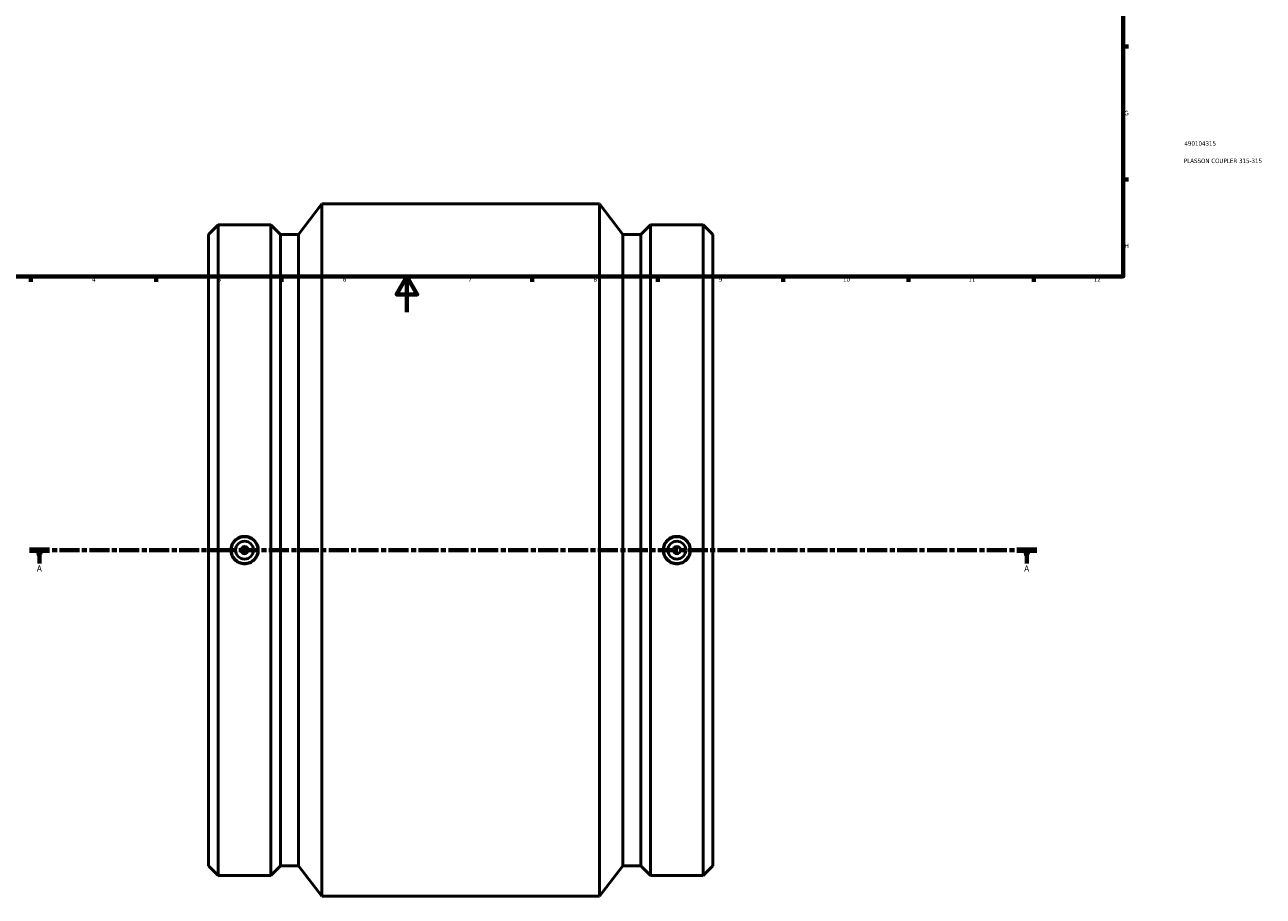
# Model space of a CAD drawing. Header units: millimetres. Extents: x -275 to 1372, y -326 to 1891.
# Tile 2 of 7: x 207 to 899, y -326 to 161. Entities that reach past the tile are written whole.
import ezdxf

# ---------------------------------------------------------------- set-up
doc = ezdxf.new("R2010")
doc.units = ezdxf.units.MM
doc.linetypes.add('CHAIN', pattern=[0.3543, 0.2362, -0.0295, 0.0591, -0.0295])
for name, color, linetype, lineweight in [('Border (ISO)', 7, 'Continuous', 70), ('Section Line (ISO)', 7, 'CHAIN', 70), ('Title (ISO)', 7, 'Continuous', 50), ('Visible (ISO)', 7, 'Continuous', 50)]:
    doc.layers.add(name, color=color, linetype=linetype, lineweight=lineweight)
doc.styles.add('Label Text (ISO)', font='tahoma.ttf')
doc.styles.add('Note Text (ISO)', font='tahoma.ttf')

# ---------------------------------------------------------------- blocks, each defined once
blk = doc.blocks.new('Borders Default Border')
at = {"layer": 'Border (ISO)'}
for p, q in [((70.08, 574), (70.08, 576.9)), ((140.17, 574), (140.17, 576.9)), ((210.25, 574), (210.25, 576.9)), ((280.33, 574), (280.33, 576.9)), ((350.42, 574), (350.42, 576.9)), ((490.58, 574), (490.58, 576.9)), ((560.67, 574), (560.67, 576.9)), ((630.75, 574), (630.75, 576.9)), ((700.83, 574), (700.83, 576.9)), ((770.92, 574), (770.92, 576.9)), ((20, 519.75), (17.1, 519.75)), ((821, 519.75), (823.9, 519.75)), ((20, 445.5), (17.1, 445.5)), ((821, 445.5), (823.9, 445.5)), ((20, 371.25), (17.1, 371.25)), ((821, 371.25), (823.9, 371.25)), ((20, 222.75), (17.1, 222.75)), ((821, 222.75), (823.9, 222.75)), ((20, 148.5), (17.1, 148.5)), ((821, 148.5), (823.9, 148.5)), ((20, 74.25), (17.1, 74.25)), ((821, 74.25), (823.9, 74.25)), ((70.08, 20), (70.08, 17.1)), ((140.17, 20), (140.17, 17.1)), ((210.25, 20), (210.25, 17.1)), ((280.33, 20), (280.33, 17.1)), ((350.42, 20), (350.42, 17.1)), ((490.58, 20), (490.58, 17.1)), ((560.67, 20), (560.67, 17.1)), ((630.75, 20), (630.75, 17.1)), ((700.83, 20), (700.83, 17.1)), ((770.92, 20), (770.92, 17.1))]:
    blk.add_line(p, q, dxfattribs=at)
at = {"layer": 'Border (ISO)', "flags": 128}
for points in [[(420.5, 594), (420.5, 574), (414.73, 584), (426.27, 584), (420.5, 574)], [(20, 20), (20, 574), (821, 574), (821, 20), (20, 20)], [(0, 297), (20, 297), (10, 302.77), (10, 291.23), (20, 297)], [(841, 297), (821, 297), (831, 302.77), (831, 291.23), (821, 297)], [(420.5, 0), (420.5, 20), (414.73, 10), (426.27, 10), (420.5, 20)]]:
    blk.add_lwpolyline(points, dxfattribs=at)
at = {"layer": 'Border (ISO)', "color": 232, "true_color": 0xca0064, "char_height": 2.5, "attachment_point": 7, "style": 'Note Text (ISO)'}
for s, insert in [('1', (34.48, 574.4)), ('2', (104.37, 574.4)), ('3', (174.43, 574.35)), ('4', (244.42, 574.4)), ('5', (314.64, 574.35)), ('6', (384.66, 574.35)), ('7', (454.77, 574.4)), ('8', (524.81, 574.34)), ('9', (594.88, 574.35)), ('10', (664.29, 574.35)), ('11', (734.37, 574.4)), ('12', (804.46, 574.4)), ('A', (17.29, 555.62)), ('A', (821.59, 555.62)), ('B', (17.59, 481.37)), ('B', (821.89, 481.37)), ('C', (17.43, 407.08)), ('C', (821.73, 407.08)), ('D', (17.43, 332.88)), ('D', (821.73, 332.88)), ('E', (17.64, 258.63)), ('E', (821.94, 258.63)), ('F', (17.7, 184.38)), ('F', (822, 184.38)), ('G', (17.31, 110.08)), ('G', (821.61, 110.08)), ('H', (17.44, 35.88)), ('H', (821.74, 35.88)), ('1', (34.48, 17.1)), ('2', (104.37, 17.1)), ('3', (174.43, 17.05)), ('4', (244.42, 17.1)), ('5', (314.64, 17.05)), ('6', (384.66, 17.05)), ('7', (454.77, 17.1)), ('8', (524.81, 17.04)), ('9', (594.88, 17.05)), ('10', (664.29, 17.05)), ('11', (734.37, 17.1)), ('12', (804.46, 17.1))]:
    blk.add_mtext(s, dxfattribs=dict(at, insert=insert))
blk = doc.blocks.new('Title Blocks ISO')
at = {"layer": 'Title (ISO)', "color": 232, "true_color": 0xca0064, "style": 'Note Text (ISO)'}
for tag, p in [('PART_NUMBER_001', (34.16, 73.13)), ('DESCRIPTION_001', (33.84, 63.4))]:
    blk.add_attdef(tag, p, '', height=2.5, dxfattribs=at)
blk = doc.blocks.new('2dTransSection0')
at = {"layer": 'Section Line (ISO)', "linetype": 'CHAIN', "ltscale": 47.209251}
blk.add_line((209.5, -132.97), (772.59, -132.97), dxfattribs=at)
at = {"layer": 'Section Line (ISO)', "linetype": 'Continuous', "lineweight": 140}
for p, q in [((209.5, -132.97), (220.63, -132.97)), ((761.47, -132.97), (772.59, -132.97))]:
    blk.add_line(p, q, dxfattribs=at)
at = {"layer": 'Section Line (ISO)', "linetype": 'Continuous'}
for p, q in [((215.06, -132.97), (214.56, -135.47)), ((214.56, -135.47), (215.56, -135.47)), ((215.06, -135.47), (215.06, -132.97)), ((215.56, -135.47), (215.06, -132.97)), ((215.06, -140.45), (215.06, -135.47)), ((767.03, -132.97), (766.53, -135.47)), ((766.53, -135.47), (767.53, -135.47)), ((767.03, -135.47), (767.03, -132.97)), ((767.53, -135.47), (767.03, -132.97)), ((767.03, -140.45), (767.03, -135.47))]:
    blk.add_line(p, q, dxfattribs=at)
at = {"layer": 'Section Line (ISO)', "linetype": 'Continuous', "flags": 128}
for points in [[(215.56, -135.47), (215.06, -132.97), (214.56, -135.47), (215.56, -135.47)], [(767.53, -135.47), (767.03, -132.97), (766.53, -135.47), (767.53, -135.47)]]:
    blk.add_lwpolyline(points, dxfattribs=at)
at = {"layer": 'Section Line (ISO)'}
for points in [[(215.56, -135.47), (215.06, -132.97), (214.56, -135.47), (215.56, -135.47)], [(767.53, -135.47), (767.03, -132.97), (766.53, -135.47), (767.53, -135.47)]]:
    blk.add_solid(points, dxfattribs=at)
at = {"layer": 'Section Line (ISO)', "char_height": 3.5, "attachment_point": 7, "style": 'Label Text (ISO)'}
for insert in [(213.57, -144.97), (765.54, -144.97)]:
    blk.add_mtext('A', dxfattribs=dict(at, insert=insert))

msp = doc.modelspace()

# ---------------------------------------------------------------- linework, layer by layer
at = {"layer": 'Visible (ISO)'}
for p, q in [((359.919, 43.462), (372.981, 60.529)), ((372.981, -326.471), (372.981, 60.529)), ((372.981, 60.529), (528.081, 60.529)), ((528.081, -326.471), (528.081, 60.529)), ((541.144, 43.462), (528.081, 60.529)), ((309.531, 43.462), (314.988, 48.919)), ((314.988, -314.861), (314.988, 48.919)), ((314.988, 48.919), (344.385, 48.919)), ((344.385, -314.861), (344.385, 48.919)), ((349.841, 43.462), (344.385, 48.919)), ((551.221, 43.462), (556.678, 48.919)), ((556.678, -314.861), (556.678, 48.919)), ((556.678, 48.919), (586.075, 48.919)), ((586.075, -314.861), (586.075, 48.919)), ((591.531, 43.462), (586.075, 48.919)), ((309.531, -309.405), (309.531, 43.462)), ((349.841, -309.405), (349.841, 43.462)), ((349.841, 43.462), (359.919, 43.462)), ((359.919, -309.405), (359.919, 43.462)), ((541.144, -309.405), (541.144, 43.462)), ((541.144, 43.462), (551.221, 43.462)), ((551.221, -309.405), (551.221, 43.462)), ((591.531, -309.405), (591.531, 43.462)), ((309.531, -309.405), (314.988, -314.861)), ((349.841, -309.405), (344.385, -314.861)), ((349.841, -309.405), (359.919, -309.405)), ((359.919, -309.405), (372.981, -326.471)), ((541.144, -309.405), (528.081, -326.471)), ((541.144, -309.405), (551.221, -309.405)), ((551.221, -309.405), (556.678, -314.861)), ((591.531, -309.405), (586.075, -314.861)), ((314.988, -314.861), (344.385, -314.861)), ((556.678, -314.861), (586.075, -314.861)), ((372.981, -326.471), (528.081, -326.471))]:
    msp.add_line(p, q, dxfattribs=at)
for centre, radius in [((329.686, -132.971), 7.5), ((329.686, -132.971), 5), ((329.686, -132.971), 2), ((571.376, -132.971), 7.5), ((571.376, -132.971), 5), ((571.376, -132.971), 2)]:
    msp.add_circle(centre, radius, dxfattribs=at)
for points in [[(329.686, -125.272), (330.652, -125.272), (331.683, -125.466), (333.577, -126.253), (334.441, -126.846), (335.805, -128.214), (336.395, -129.08), (337.178, -130.975), (337.371, -132.006), (337.371, -133.937), (337.178, -134.967), (336.395, -136.863), (335.805, -137.728), (334.441, -139.096), (333.577, -139.689), (331.683, -140.476), (330.652, -140.67), (328.72, -140.67), (327.69, -140.476), (325.795, -139.689), (324.931, -139.096), (323.568, -137.728), (322.977, -136.863), (322.194, -134.967), (322.002, -133.937), (322.002, -132.006), (322.194, -130.975), (322.977, -129.08), (323.568, -128.214), (324.931, -126.846), (325.795, -126.253), (327.69, -125.466), (328.72, -125.272), (329.686, -125.272)], [(571.376, -140.67), (570.41, -140.67), (569.38, -140.476), (567.485, -139.689), (566.621, -139.096), (565.258, -137.728), (564.667, -136.863), (563.884, -134.967), (563.692, -133.937), (563.692, -132.006), (563.884, -130.975), (564.667, -129.08), (565.258, -128.214), (566.621, -126.846), (567.485, -126.253), (569.38, -125.466), (570.41, -125.272), (572.342, -125.272), (573.373, -125.466), (575.267, -126.253), (576.131, -126.846), (577.495, -128.214), (578.085, -129.08), (578.868, -130.975), (579.061, -132.006), (579.061, -133.937), (578.868, -134.967), (578.085, -136.863), (577.495, -137.728), (576.131, -139.096), (575.267, -139.689), (573.373, -140.476), (572.342, -140.67), (571.376, -140.67)]]:
    msp.add_open_spline(points, degree=3, knots=[0, 0, 0, 0, 0.2898358, 0.2898358, 0.5796716, 0.5796716, 0.8693848, 0.8693848, 1.159098, 1.159098, 1.4488112, 1.4488112, 1.7385244, 1.7385244, 2.0283602, 2.0283602, 2.318196, 2.318196, 2.6080318, 2.6080318, 2.8978676, 2.8978676, 3.1875808, 3.1875808, 3.477294, 3.477294, 3.7670072, 3.7670072, 4.0567205, 4.0567205, 4.3465563, 4.3465563, 4.636392, 4.636392, 4.636392, 4.636392], dxfattribs=at)

# ---------------------------------------------------------------- block references
msp.add_blockref('Borders Default Border', (0, 0))
msp.add_blockref('Title Blocks ISO', (821, 20)).add_auto_attribs({'PART_NUMBER_001': '490104315', 'DESCRIPTION_001': 'PLASSON COUPLER 315-315'})
at = {"layer": 'Section Line (ISO)'}
msp.add_blockref('2dTransSection0', (0, 0), dxfattribs=at)

doc.saveas('drawing.dxf')
